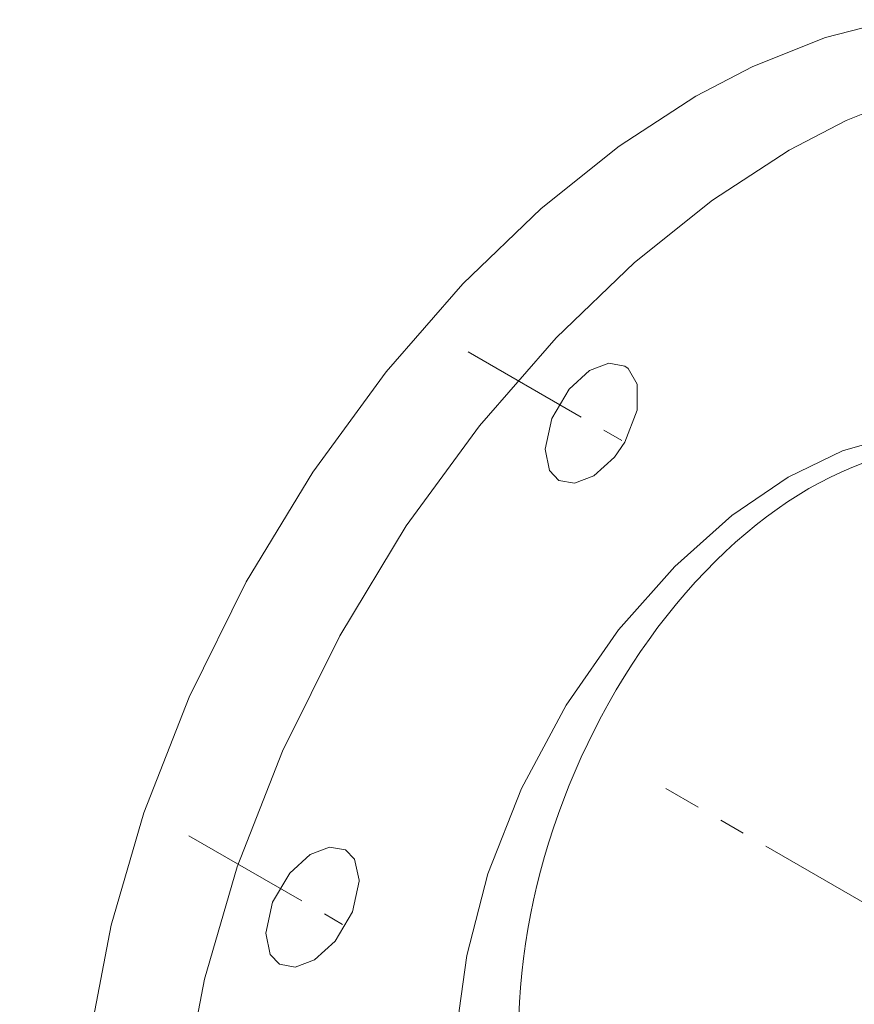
# Model space of a CAD drawing. Header units: millimetres. Extents: x 0 to 594, y 0 to 420.
# Tile 20 of 28: x 393 to 441, y 232 to 289. Entities that reach past the tile are written whole.
import ezdxf

# ---------------------------------------------------------------- set-up
doc = ezdxf.new("R2010")
doc.units = ezdxf.units.MM
doc.linetypes.add('K5LT_AXLED', pattern=[12, 7.5, -1.5, 1.5, -1.5])
doc.linetypes.add('K5LT_THIN', pattern=[0])
doc.layers.add('Системный слой', color=7, linetype='Continuous')
doc.layers.add('Системный слой (1)', color=251, linetype='Continuous', true_color=0x6c6c6c)
doc.styles.add('KDIMTEXTSTYLE', font='txt', dxfattribs={"width": 0.96, "oblique": 15, "height": 5})
doc.styles.add('KTEXTSTYLE', font='txt', dxfattribs={"width": 0.96, "height": 5})
doc.dimstyles.new('KDIMSTYLE (0.40)', dxfattribs={"dimtxt": 5, "dimasz": 1, "dimexe": 2, "dimexo": 0, "dimgap": 1, "dimtad": 1, "dimlfac": 2.5, "dimtxsty": 'KDIMTEXTSTYLE', "dimsah": 1, "dimcen": 0, "dimdle": 1, "dimadec": 0, "dimazin": 0, "dimtfac": 0.667, "dimtmove": 0, "dimatfit": 3, "dimfxl": 1, "dimtvp": 1, "dimtolj": 1, "dimtzin": 0, "dimarcsym": 0})

# ---------------------------------------------------------------- blocks, each defined once
blk = doc.blocks.new('D8')
at = {"layer": 'Системный слой (1)'}
for points in [[(349.604, 199.043), (352.43, 203.22), (348.62, 199.917), (349.444, 199.854)], [(286.064, 128.418), (289.874, 131.721), (289.05, 131.784), (288.89, 132.595)]]:
    blk.add_hatch(color=7, dxfattribs=at).paths.add_polyline_path(points)
at = {"layer": 'Системный слой (1)', "color": 7, "linetype": 'K5LT_THIN', "lineweight": 18, "true_color": 0xffffff}
for p, q in [((352.43, 203.22), (358.959, 210.578)), ((358.959, 210.578), (377.214, 210.578)), ((286.064, 128.418), (352.43, 203.22)), ((348.62, 199.917), (352.43, 203.22)), ((352.43, 203.22), (349.604, 199.043)), ((349.444, 199.854), (348.62, 199.917)), ((349.604, 199.043), (349.444, 199.854)), ((286.064, 128.418), (288.89, 132.595)), ((288.89, 132.595), (289.05, 131.784)), ((289.874, 131.721), (286.064, 128.418)), ((289.05, 131.784), (289.874, 131.721))]:
    blk.add_line(p, q, dxfattribs=at)
blk.add_wipeout([(360.959, 211.578), (360.959, 218.96), (374.644, 218.96), (374.644, 211.578)]).dxf.layer = 'Системный слой (1)'
at = {"layer": 'Системный слой (1)', "color": 7, "char_height": 5, "attachment_point": 1, "style": 'KTEXTSTYLE'}
for s, insert in [('\\fArial|b0|c204|p34;\\H5.0;\\W1.000;\\Q15;\\fGOST Type AU|b0|i0|c204|p34;\\Q15;\\W0.960;⌀', (360.959, 218.166)), ('\\fArial|b0|c204|p34;\\H5.0;\\W1.000;\\Q15;\\fGOST Type AU|b0|i0|c204|p34;\\Q15;\\W0.960;250', (364.266, 218.166))]:
    blk.add_mtext(s, dxfattribs=dict(at, insert=insert))
blk = doc.blocks.new('KDIMARROW_01')
at = {"layer": 'Системный слой'}
blk.add_hatch(color=0, dxfattribs=at).paths.add_polyline_path([(0, 0), (-5, 0.658), (-4.5, 0), (-5, -0.658)])
at = {"layer": 'Системный слой', "color": 0, "linetype": 'K5LT_THIN', "lineweight": 18}
for p, q in [((-4.5, 0), (-5, 0.658)), ((-5, 0.658), (0, 0)), ((0, 0), (-5, -0.658)), ((-5, -0.658), (-4.5, 0))]:
    blk.add_line(p, q, dxfattribs=at)
at = {"layer": 'Системный слой (1)', "color": 0, "linetype": 'K5LT_THIN', "lineweight": 18}
blk.add_line((319.247, 165.819), (318.847, 165.819), dxfattribs=at)
blk = doc.blocks.new('U213')
at = {"layer": 'Системный слой (1)', "color": 7, "linetype": 'K5LT_THIN', "lineweight": 18, "true_color": 0xffffff}
for p, q in [((444.356, 284.975), (440.183, 283.307)), ((440.183, 283.307), (436.906, 281.59)), ((436.906, 281.59), (432.49, 278.721)), ((432.49, 278.721), (428, 275.132)), ((428, 275.132), (423.5, 270.802)), ((423.5, 270.802), (419.082, 265.732)), ((419.082, 265.732), (414.872, 259.972)), ((414.872, 259.972), (411.037, 253.658)), ((411.037, 253.658), (407.75, 247.024)), ((407.75, 247.024), (405.143, 240.357)), ((405.143, 240.357), (403.265, 233.904)), ((403.265, 233.904), (402.098, 227.826))]:
    blk.add_line(p, q, dxfattribs=at)
blk = doc.blocks.new('U217')
at = {"layer": 'Системный слой (1)', "color": 7, "linetype": 'K5LT_THIN', "lineweight": 18, "true_color": 0xffffff}
for p, q in [((426.525, 269.341), (425.414, 268.912)), ((427.44, 269.177), (426.525, 269.341)), ((427.644, 269.031), (427.44, 269.177)), ((425.414, 268.912), (424.236, 267.846)), ((428.15, 268.132), (427.644, 269.031)), ((428.147, 266.638), (428.15, 268.132)), ((424.236, 267.846), (423.239, 266.16)), ((427.44, 264.789), (428.147, 266.638)), ((423.239, 266.16), (422.854, 264.388)), ((426.845, 263.926), (427.44, 264.789)), ((422.854, 264.388), (423.108, 263.163)), ((425.667, 262.86), (426.845, 263.926)), ((423.108, 263.163), (423.64, 262.595)), ((424.556, 262.431), (425.667, 262.86)), ((423.64, 262.595), (424.556, 262.431))]:
    blk.add_line(p, q, dxfattribs=at)
blk = doc.blocks.new('U218')
at = {"layer": 'Системный слой (1)', "color": 7, "linetype": 'K5LT_THIN', "lineweight": 18, "true_color": 0xffffff}
for p, q in [((442.969, 289.101), (438.982, 288.077)), ((438.982, 288.077), (434.809, 286.409)), ((434.809, 286.409), (431.532, 284.693)), ((431.532, 284.693), (427.116, 281.824)), ((427.116, 281.824), (422.626, 278.235)), ((422.626, 278.235), (418.126, 273.905)), ((418.126, 273.905), (413.708, 268.835)), ((413.708, 268.835), (409.498, 263.075)), ((409.498, 263.075), (405.663, 256.761)), ((405.663, 256.761), (402.376, 250.127)), ((402.376, 250.127), (399.769, 243.46)), ((399.769, 243.46), (397.891, 237.007)), ((397.891, 237.007), (396.724, 230.929))]:
    blk.add_line(p, q, dxfattribs=at)
blk = doc.blocks.new('U220')
at = {"layer": 'Системный слой (1)', "color": 7, "linetype": 'K5LT_THIN', "lineweight": 18, "true_color": 0xffffff}
for p, q in [((410.452, 241.503), (409.341, 241.074)), ((411.368, 241.338), (410.452, 241.503)), ((411.882, 240.803), (411.368, 241.338)), ((409.341, 241.074), (408.164, 240.007)), ((412.155, 239.599), (411.882, 240.803)), ((408.164, 240.007), (407.167, 238.321)), ((411.769, 237.774), (412.154, 239.545)), ((412.154, 239.545), (412.155, 239.599)), ((407.167, 238.321), (406.781, 236.549)), ((410.772, 236.088), (411.769, 237.774)), ((406.781, 236.549), (407.036, 235.324)), ((409.594, 235.021), (410.772, 236.088)), ((407.036, 235.324), (407.568, 234.757)), ((407.568, 234.757), (408.484, 234.592)), ((408.484, 234.592), (409.594, 235.021))]:
    blk.add_line(p, q, dxfattribs=at)
blk = doc.blocks.new('U226')
at = {"layer": 'Системный слой (1)', "color": 7, "linetype": 'K5LT_THIN', "lineweight": 18, "true_color": 0xffffff}
for p, q in [((442.919, 265.161), (439.963, 264.292)), ((445.669, 265.411), (442.919, 265.161)), ((448.176, 265.067), (445.669, 265.411)), ((450.406, 264.148), (448.176, 265.067)), ((439.963, 264.292), (436.841, 262.773)), ((436.841, 262.773), (433.602, 260.571)), ((433.602, 260.571), (430.315, 257.65)), ((430.315, 257.65), (427.084, 253.999)), ((427.084, 253.999), (424.068, 249.672)), ((424.068, 249.672), (421.49, 244.87)), ((421.49, 244.87), (419.557, 239.953)), ((419.557, 239.953), (418.355, 235.268)), ((418.355, 235.268), (417.917, 232.088)), ((417.917, 232.088), (417.862, 228.202)), ((417.862, 228.202), (418.355, 224.843)), ((418.355, 224.843), (419.324, 222.02)), ((419.324, 222.02), (420.713, 219.738)), ((420.713, 219.738), (422.472, 218.002)), ((422.472, 218.002), (423.406, 217.383))]:
    blk.add_line(p, q, dxfattribs=at)

msp = doc.modelspace()

# ---------------------------------------------------------------- linework, layer by layer
at = {"layer": 'Системный слой (1)', "color": 30, "linetype": 'K5LT_AXLED', "lineweight": 18, "true_color": 0xff8000}
for p, q in [((418.4344, 269.9888), (427.2725, 264.8861)), ((442.0539, 237.7929), (429.7995, 244.868))]:
    msp.add_line(p, q, dxfattribs=at)
at = {"layer": 'Системный слой (1)', "color": 7, "linetype": 'K5LT_THIN', "lineweight": 18, "true_color": 0xffffff}
msp.add_ellipse((440.5826, 238.6424), major_axis=(-10.384, -25.0692), ratio=0.6468866, start_param=3.2265519, end_param=5.3089374, dxfattribs=at)

# ---------------------------------------------------------------- block references
at = {"layer": 'Системный слой (1)'}
for name in ['U217', 'U226', 'U220']:
    msp.add_blockref(name, (0, 0), dxfattribs=at)

# ---------------------------------------------------------------- dimensions: what is measured, and where the dimension line sits
at = {"layer": 'Системный слой (1)', "color": 7}
dim = msp.add_diameter_dim_2p(p1=(236.2887, 72.3154), p2=(402.2053, 259.3226), dimstyle='KDIMSTYLE (0.40)', override={"dimtih": 1, "dimtoh": 1, "dimpost": '\\fGOST Type AU|b0|c204|p34;\\H5.0;\\W0.960;\\Q15;<>', "dimblk1": 'KDIMARROW_01', "dimblk2": 'KDIMARROW_01', "dimclrt": 7, "dimtol": 1, "dimtp": 0, "dimtm": 0, "dimtdec": 5, "dimtmove": 1, "dimatfit": 2, "dimtolj": 1}, dxfattribs=at)
dim.commit()
dim.dimension.update_dxf_attribs({"geometry": 'D8', "text_midpoint": (360.9585, 210.5785), "dimtype": 163})

# ---------------------------------------------------------------- next in the draw order: linework, layer by layer
at = {"layer": 'Системный слой (1)', "color": 30, "linetype": 'K5LT_AXLED', "lineweight": 18, "true_color": 0xff8000}
msp.add_line((402.3617, 242.1501), (411.1998, 237.0474), dxfattribs=at)

# ---------------------------------------------------------------- next in the draw order: block references
at = {"layer": 'Системный слой (1)'}
for name in ['U218', 'U213']:
    msp.add_blockref(name, (0, 0), dxfattribs=at)

doc.saveas('drawing.dxf')
